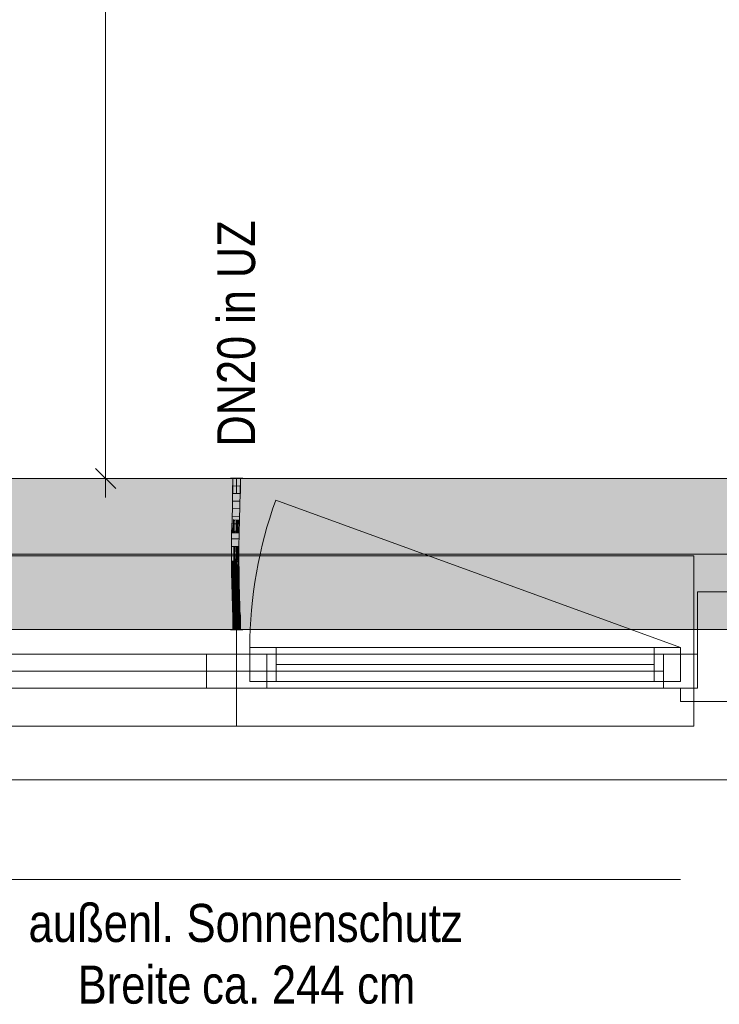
# Model space of a CAD drawing. Extents: x -620 to 300, y 62 to 1162.
# Tile 31 of 93: x -106 to -69, y 196 to 248. Entities that reach past the tile are written whole.
import ezdxf
from ezdxf.lldxf.tags import DXFTag

# ---------------------------------------------------------------- set-up
doc = ezdxf.new("R2010")
doc.units = 0
doc.layers.get('0').update_dxf_attribs({"lineweight": 13})
for name, color, linetype, lineweight, true_color in [('30 -33 Aussenwände- 7 Fassade_ Elemente', 7, 'Continuous', 9, 0x00aacc), ('30 -35 Decken- 1 Konstruktion-Träger- Stahlbeton', 7, 'Continuous', 13, 0x33aa00), ('70 -72 Beschriftung- 1 Beschriftung allgemein', 7, 'Continuous', 9, 0xff6633), ('70 -76 Bemaßung- 2 Allgemein', 9, 'Continuous', 5, 0x808080), ('E_Leerrohr 20', 7, 'Continuous', 13, 0xcc0099), ('E_Leerrohr 20-Shading', 7, 'Continuous', 13, 0xcc0099), ('iwb_Schraffur_Unterzug', 7, 'Continuous', 5, 0xffffcc)]:
    doc.layers.add(name, color=color, linetype=linetype, lineweight=lineweight, true_color=true_color)
doc.layers.add('70 -71 Achsen- 1 Gebäudeachsen', color=7, linetype='STRICHPUNKT2-A06G94JT8I', lineweight=18)
doc.layers.add('Detailelementbeschriftung', color=7, linetype='Continuous', lineweight=9)
doc.styles.get("Standard").update_dxf_attribs({"font": 'ARIALN.TTF'})
tags = doc.linetypes.add('fein_strichliert-A06G94JU8I', pattern=[4, 1, -2, 1]).pattern_tags.tags
tags[8:9] = [DXFTag(74, 4), DXFTag(75, 0), DXFTag(340, '0'), DXFTag(46, 0.0), DXFTag(50, 0.0), DXFTag(44, 0.0), DXFTag(45, 0.0)]
tags[6:7] = [DXFTag(74, 4), DXFTag(75, 0), DXFTag(340, '0'), DXFTag(46, 0.0), DXFTag(50, 0.0), DXFTag(44, 0.0), DXFTag(45, 0.0)]
tags[4:5] = [DXFTag(74, 4), DXFTag(75, 0), DXFTag(340, '0'), DXFTag(46, 0.0), DXFTag(50, 0.0), DXFTag(44, 0.0), DXFTag(45, 0.0)]
tags = doc.linetypes.add('STRICHPUNKT2', pattern=[12.7, 6.35, -3.175, 0, -3.175]).pattern_tags.tags
tags[10:11] = [DXFTag(74, 4), DXFTag(75, 0), DXFTag(340, '0'), DXFTag(46, 0.0), DXFTag(50, 0.0), DXFTag(44, 0.0), DXFTag(45, 0.0)]
tags[8:9] = [DXFTag(74, 4), DXFTag(75, 0), DXFTag(340, '0'), DXFTag(46, 0.0), DXFTag(50, 0.0), DXFTag(44, 0.0), DXFTag(45, 0.0)]
tags[6:7] = [DXFTag(74, 4), DXFTag(75, 0), DXFTag(340, '0'), DXFTag(46, 0.0), DXFTag(50, 0.0), DXFTag(44, 0.0), DXFTag(45, 0.0)]
tags[4:5] = [DXFTag(74, 4), DXFTag(75, 0), DXFTag(340, '0'), DXFTag(46, 0.0), DXFTag(50, 0.0), DXFTag(44, 0.0), DXFTag(45, 0.0)]
tags = doc.linetypes.add('STRICHPUNKT2-A06G94JT8I', pattern=[12.7, 6.35, -3.175, 0, -3.175]).pattern_tags.tags
tags[10:11] = [DXFTag(74, 4), DXFTag(75, 0), DXFTag(340, '0'), DXFTag(46, 0.0), DXFTag(50, 0.0), DXFTag(44, 0.0), DXFTag(45, 0.0)]
tags[8:9] = [DXFTag(74, 4), DXFTag(75, 0), DXFTag(340, '0'), DXFTag(46, 0.0), DXFTag(50, 0.0), DXFTag(44, 0.0), DXFTag(45, 0.0)]
tags[6:7] = [DXFTag(74, 4), DXFTag(75, 0), DXFTag(340, '0'), DXFTag(46, 0.0), DXFTag(50, 0.0), DXFTag(44, 0.0), DXFTag(45, 0.0)]
tags[4:5] = [DXFTag(74, 4), DXFTag(75, 0), DXFTag(340, '0'), DXFTag(46, 0.0), DXFTag(50, 0.0), DXFTag(44, 0.0), DXFTag(45, 0.0)]

# ---------------------------------------------------------------- blocks, each defined once
blk = doc.blocks.new('Shading-A06G94IF8I', base_point=(-94.802, 219.988))
at = {"layer": 'E_Leerrohr 20-Shading', "color": 223, "true_color": 0xc67fb4}
for points in [[(-95.019, 223.614), (-95.077, 223.614), (-95.025, 222.891), (-95.084, 222.892)], [(-94.722, 223.614), (-94.736, 223.614), (-94.73, 222.886), (-94.742, 222.887)], [(-94.722, 223.614), (-94.73, 222.886), (-94.701, 223.614), (-94.712, 222.886)], [(-94.701, 223.614), (-94.712, 222.886), (-94.691, 223.614), (-94.703, 222.886)], [(-94.703, 222.886), (-94.688, 222.886), (-94.691, 223.614), (-94.677, 223.614)], [(-94.688, 222.886), (-94.684, 222.886), (-94.677, 223.614)], [(-95.025, 222.891), (-95.084, 222.892), (-95.042, 222.167), (-95.099, 222.169)], [(-95.04, 222.167), (-95.025, 222.891), (-95.042, 222.167)], [(-94.73, 222.886), (-94.742, 222.887), (-94.75, 222.16), (-94.758, 222.16)], [(-94.734, 222.75), (-94.75, 222.16), (-94.749, 222.16)], [(-94.712, 222.886), (-94.749, 222.16), (-94.734, 222.16)], [(-94.712, 222.886), (-94.73, 222.886), (-94.749, 222.16), (-94.734, 222.75)], [(-94.712, 222.886), (-94.734, 222.16), (-94.703, 222.886), (-94.726, 222.16)], [(-94.726, 222.16), (-94.714, 222.159), (-94.703, 222.886), (-94.688, 222.886)], [(-94.714, 222.159), (-94.699, 222.159), (-94.688, 222.886), (-94.684, 222.886)], [(-95.042, 222.167), (-95.099, 222.169), (-95.065, 221.443), (-95.119, 221.444)], [(-95.065, 221.443), (-95.061, 221.443), (-95.042, 222.167), (-95.04, 222.167)], [(-95.061, 221.443), (-95.06, 221.443), (-95.04, 222.167)], [(-94.75, 222.16), (-94.758, 222.16), (-94.775, 221.435), (-94.777, 221.435)], [(-94.749, 222.16), (-94.75, 222.16), (-94.772, 221.435), (-94.775, 221.435)], [(-94.734, 222.16), (-94.749, 222.16), (-94.761, 221.435), (-94.772, 221.435)], [(-94.734, 222.16), (-94.761, 221.435), (-94.726, 222.16), (-94.754, 221.435)], [(-94.754, 221.435), (-94.748, 221.435), (-94.726, 222.16), (-94.714, 222.159)], [(-94.748, 221.435), (-94.719, 221.434), (-94.714, 222.159), (-94.699, 222.159)], [(-95.138, 220.719), (-95.073, 221.169), (-95.119, 221.444), (-95.065, 221.443)], [(-95.065, 221.443), (-95.073, 221.169), (-95.061, 221.443), (-95.067, 221.207)], [(-95.067, 221.207), (-95.066, 221.217), (-95.061, 221.443), (-95.06, 221.443)], [(-94.775, 221.435), (-94.777, 221.435), (-94.784, 221.174)], [(-94.761, 221.435), (-94.772, 221.435), (-94.774, 221.074), (-94.781, 221.141)], [(-94.781, 221.141), (-94.772, 221.435), (-94.78, 221.302), (-94.775, 221.435)], [(-94.761, 221.435), (-94.774, 221.074), (-94.754, 221.435), (-94.77, 221.029)], [(-94.77, 221.029), (-94.767, 221.004), (-94.754, 221.435), (-94.748, 221.435)], [(-94.767, 221.004), (-94.738, 220.71), (-94.748, 221.435), (-94.719, 221.434)], [(-95.088, 220.718), (-95.083, 220.848), (-95.138, 220.719), (-95.073, 221.169)], [(-95.079, 220.718), (-95.066, 221.217), (-95.088, 220.718)], [(-95.073, 221.169), (-95.083, 220.848), (-95.067, 221.207), (-95.069, 221.153)], [(-95.069, 221.153), (-95.066, 221.217), (-95.067, 221.207)], [(-94.784, 221.168), (-94.784, 221.174), (-94.796, 220.711)], [(-94.794, 220.711), (-94.781, 221.141), (-94.796, 220.711), (-94.784, 221.168)], [(-94.774, 221.074), (-94.781, 221.141), (-94.787, 220.711), (-94.794, 220.711)], [(-94.774, 221.074), (-94.787, 220.711), (-94.77, 221.029), (-94.782, 220.711)], [(-94.781, 221.141), (-94.78, 221.302), (-94.784, 221.168)], [(-94.78, 221.302), (-94.784, 221.174), (-94.784, 221.168)], [(-94.782, 220.711), (-94.78, 220.711), (-94.77, 221.029), (-94.767, 221.004)], [(-94.78, 220.711), (-94.738, 220.71), (-94.767, 221.004)], [(-95.088, 220.718), (-95.138, 220.719), (-95.112, 219.991), (-95.151, 219.992)], [(-95.093, 219.991), (-95.079, 220.718), (-95.112, 219.991), (-95.088, 220.718)], [(-94.807, 219.988), (-94.787, 220.711), (-94.81, 219.988), (-94.794, 220.711)], [(-94.794, 220.711), (-94.796, 220.711), (-94.81, 219.988)], [(-94.807, 219.988), (-94.803, 219.988), (-94.782, 220.711), (-94.793, 220.316)], [(-94.807, 219.988), (-94.782, 220.711), (-94.787, 220.711)], [(-94.802, 219.988), (-94.751, 219.987), (-94.78, 220.711), (-94.738, 220.71)], [(-94.802, 219.988), (-94.78, 220.711), (-94.793, 220.316)], [(-94.793, 220.316), (-94.78, 220.711), (-94.782, 220.711)], [(-95.114, 219.631), (-95.112, 219.991), (-95.153, 219.631), (-95.151, 219.992)], [(-95.096, 219.264), (-95.093, 219.991), (-95.117, 219.264), (-95.112, 219.991)], [(-94.807, 219.988), (-94.81, 219.988), (-94.812, 219.463)], [(-94.808, 219.841), (-94.812, 219.463), (-94.811, 219.545)], [(-94.803, 219.988), (-94.81, 219.625), (-94.809, 219.625)], [(-94.803, 219.988), (-94.807, 219.988), (-94.81, 219.625), (-94.808, 219.841)], [(-94.807, 219.625), (-94.803, 219.988), (-94.809, 219.625)], [(-94.806, 219.698), (-94.803, 219.988), (-94.806, 219.625), (-94.807, 219.625)], [(-94.802, 219.988), (-94.806, 219.625), (-94.751, 219.987), (-94.753, 219.624)], [(-94.806, 219.698), (-94.806, 219.625), (-94.802, 219.988), (-94.806, 219.625)], [(-94.802, 219.988), (-94.803, 219.988), (-94.806, 219.698)], [(-94.803, 219.988), (-94.802, 219.988), (-94.793, 220.316)], [(-95.117, 219.264), (-95.114, 219.631), (-95.154, 219.264), (-95.153, 219.631)], [(-94.812, 219.463), (-94.813, 219.265), (-94.812, 219.434)], [(-94.813, 219.265), (-94.81, 219.265), (-94.812, 219.434), (-94.81, 219.325)], [(-94.81, 219.325), (-94.811, 219.545), (-94.812, 219.434)], [(-94.811, 219.545), (-94.812, 219.463), (-94.812, 219.434)], [(-94.81, 219.625), (-94.811, 219.545), (-94.809, 219.625)], [(-94.81, 219.325), (-94.807, 219.625), (-94.811, 219.545), (-94.809, 219.625)], [(-94.806, 219.625), (-94.81, 219.325), (-94.806, 219.625), (-94.809, 219.265)], [(-94.807, 219.625), (-94.81, 219.325), (-94.806, 219.625)], [(-94.81, 219.265), (-94.809, 219.265), (-94.81, 219.325)], [(-94.806, 219.625), (-94.809, 219.265), (-94.806, 219.625)], [(-94.806, 219.625), (-94.809, 219.265), (-94.753, 219.624), (-94.754, 219.266)], [(-94.806, 219.698), (-94.806, 219.625), (-94.806, 219.625)], [(-95.117, 219.264), (-95.154, 219.264), (-95.103, 218.653), (-95.146, 218.653)], [(-95.088, 218.654), (-95.096, 219.264), (-95.103, 218.653), (-95.117, 219.264)], [(-94.795, 218.659), (-94.809, 219.265), (-94.805, 218.659), (-94.81, 219.265)], [(-94.747, 218.66), (-94.754, 219.266), (-94.795, 218.659), (-94.809, 219.265)], [(-95.103, 218.653), (-95.146, 218.653), (-95.078, 218.044), (-95.132, 218.042)], [(-95.073, 218.044), (-95.088, 218.654), (-95.078, 218.044), (-95.103, 218.653)], [(-94.795, 218.659), (-94.805, 218.659), (-94.77, 218.052), (-94.79, 218.052)], [(-94.732, 218.053), (-94.747, 218.66), (-94.77, 218.052), (-94.795, 218.659)], [(-95.132, 218.042), (-95.11, 217.875), (-95.078, 218.044), (-95.069, 217.875)], [(-95.11, 217.875), (-95.132, 218.042), (-95.127, 217.875)], [(-95.113, 217.434), (-95.055, 217.435), (-95.127, 217.875), (-95.11, 217.875)], [(-95.11, 217.875), (-95.055, 217.435), (-95.069, 217.875), (-95.066, 217.806)], [(-95.066, 217.806), (-95.073, 218.044), (-95.078, 218.044)], [(-94.761, 217.878), (-94.77, 218.052), (-94.785, 217.877), (-94.79, 218.052)], [(-94.739, 217.445), (-94.761, 217.878), (-94.772, 217.444), (-94.785, 217.877)], [(-94.727, 217.878), (-94.732, 218.053), (-94.761, 217.878), (-94.77, 218.052)], [(-94.739, 217.445), (-94.714, 217.445), (-94.761, 217.878), (-94.727, 217.878)], [(-95.055, 217.435), (-95.113, 217.434), (-95.037, 216.827), (-95.096, 216.826)], [(-94.739, 217.445), (-94.772, 217.444), (-94.709, 216.836), (-94.755, 216.834)], [(-94.696, 216.836), (-94.714, 217.445), (-94.709, 216.836), (-94.739, 217.445)], [(-95.037, 216.827), (-95.096, 216.826), (-95.025, 216.22), (-95.083, 216.219)], [(-95.024, 216.22), (-95.037, 216.827), (-95.025, 216.22), (-95.037, 216.827)], [(-94.709, 216.836), (-94.755, 216.834), (-94.686, 216.225), (-94.741, 216.224)], [(-94.683, 216.225), (-94.696, 216.836), (-94.686, 216.225), (-94.709, 216.836)], [(-95.025, 216.22), (-95.083, 216.219), (-95.023, 215.614), (-95.077, 215.614)], [(-95.019, 215.614), (-95.024, 216.22), (-95.023, 215.614), (-95.025, 216.22)], [(-94.677, 215.614), (-94.686, 216.225), (-94.736, 215.614), (-94.741, 216.224)], [(-94.677, 215.614), (-94.683, 216.225), (-94.686, 216.225)]]:
    blk.add_solid(points, dxfattribs=at)
at = {"layer": 'E_Leerrohr 20-Shading', "color": 231, "true_color": 0xe17fc9}
for points in [[(-94.912, 223.614), (-95.019, 223.614), (-94.912, 222.889), (-95.025, 222.891)], [(-94.884, 222.889), (-94.877, 223.614), (-94.912, 222.889), (-94.912, 223.614)], [(-94.877, 223.614), (-94.884, 222.889), (-94.879, 222.889)], [(-94.879, 222.889), (-94.873, 222.889), (-94.877, 223.614)], [(-94.873, 222.889), (-94.742, 222.887), (-94.877, 223.614), (-94.736, 223.614)], [(-94.98, 222.89), (-95.025, 222.891), (-94.977, 222.166), (-95.04, 222.167)], [(-94.917, 222.164), (-94.912, 222.889), (-94.977, 222.166), (-94.98, 222.89)], [(-94.899, 222.164), (-94.884, 222.889), (-94.917, 222.164), (-94.912, 222.889)], [(-94.884, 222.889), (-94.899, 222.164), (-94.894, 222.164)], [(-94.884, 222.164), (-94.879, 222.889), (-94.894, 222.164), (-94.884, 222.889)], [(-94.884, 222.164), (-94.862, 222.163), (-94.879, 222.889), (-94.873, 222.889)], [(-94.862, 222.163), (-94.758, 222.16), (-94.873, 222.889), (-94.742, 222.887)], [(-94.977, 222.166), (-95.04, 222.167), (-94.976, 221.441), (-95.06, 221.443)], [(-94.976, 221.441), (-94.932, 221.439), (-94.977, 222.166), (-94.92, 222.164)], [(-94.932, 221.439), (-94.923, 221.439), (-94.92, 222.164), (-94.917, 222.164)], [(-94.919, 221.439), (-94.899, 222.164), (-94.923, 221.439), (-94.917, 222.164)], [(-94.884, 222.164), (-94.899, 222.164), (-94.889, 221.438), (-94.919, 221.439)], [(-94.889, 221.438), (-94.848, 221.437), (-94.884, 222.164), (-94.862, 222.163)], [(-94.848, 221.437), (-94.777, 221.435), (-94.862, 222.163), (-94.758, 222.16)], [(-95.06, 221.443), (-95.066, 221.217), (-94.976, 221.441), (-94.975, 221.358)], [(-94.976, 221.441), (-94.975, 221.358), (-94.932, 221.439), (-94.932, 221.426)], [(-94.932, 221.426), (-94.975, 221.358), (-94.943, 220.734), (-94.975, 220.859)], [(-94.938, 220.714), (-94.923, 221.439), (-94.943, 220.734), (-94.932, 221.426)], [(-94.923, 221.439), (-94.938, 220.714), (-94.926, 221.175)], [(-94.932, 221.426), (-94.923, 221.439), (-94.932, 221.439)], [(-94.926, 221.175), (-94.919, 221.439), (-94.923, 221.439)], [(-94.891, 221.175), (-94.889, 221.438), (-94.926, 221.175), (-94.919, 221.439)], [(-94.891, 221.175), (-94.843, 221.174), (-94.889, 221.438), (-94.848, 221.437)], [(-94.843, 221.174), (-94.784, 221.174), (-94.848, 221.437), (-94.777, 221.435)], [(-95.066, 221.217), (-95.079, 220.718), (-95.057, 220.717)], [(-94.975, 221.358), (-95.066, 221.217), (-94.975, 220.859)], [(-95.057, 220.717), (-94.974, 220.715), (-95.066, 221.217), (-94.975, 220.859)], [(-94.926, 221.175), (-94.938, 220.714), (-94.923, 221.175), (-94.934, 220.714)], [(-94.934, 220.714), (-94.92, 220.714), (-94.923, 221.175), (-94.912, 221.175)], [(-94.92, 220.714), (-94.895, 220.713), (-94.912, 221.175), (-94.891, 221.175)], [(-94.891, 221.175), (-94.895, 220.713), (-94.843, 221.174), (-94.835, 220.712)], [(-94.835, 220.712), (-94.796, 220.711), (-94.843, 221.174), (-94.784, 221.174)], [(-95.057, 220.717), (-95.079, 220.718), (-95.047, 219.991), (-95.093, 219.991)], [(-95.047, 219.991), (-94.97, 219.99), (-95.057, 220.717), (-94.974, 220.715)], [(-94.975, 220.859), (-94.974, 220.715), (-94.943, 220.734), (-94.943, 220.714)], [(-94.974, 220.715), (-94.97, 219.99), (-94.943, 220.714), (-94.951, 219.99)], [(-94.951, 219.99), (-94.938, 220.714), (-94.943, 220.714)], [(-94.934, 220.714), (-94.938, 220.714), (-94.948, 219.99), (-94.951, 219.99)], [(-94.93, 219.989), (-94.92, 220.714), (-94.948, 219.99), (-94.934, 220.714)], [(-94.943, 220.714), (-94.938, 220.714), (-94.943, 220.734)], [(-94.899, 219.989), (-94.895, 220.713), (-94.93, 219.989), (-94.92, 220.714)], [(-94.899, 219.989), (-94.825, 219.988), (-94.895, 220.713), (-94.835, 220.712)], [(-94.825, 219.988), (-94.81, 219.988), (-94.835, 220.712), (-94.796, 220.711)], [(-95.047, 219.991), (-95.093, 219.991), (-95.045, 219.265), (-95.096, 219.264)], [(-95.047, 219.991), (-95.046, 219.629), (-94.97, 219.99), (-94.966, 219.628)], [(-94.97, 219.99), (-94.966, 219.628), (-94.951, 219.99), (-94.953, 219.628)], [(-94.935, 219.265), (-94.93, 219.989), (-94.953, 219.628), (-94.948, 219.99)], [(-94.948, 219.99), (-94.951, 219.99), (-94.953, 219.628)], [(-94.9, 219.462), (-94.899, 219.989), (-94.933, 219.461), (-94.93, 219.989)], [(-94.899, 219.989), (-94.9, 219.462), (-94.825, 219.988), (-94.824, 219.463)], [(-94.825, 219.988), (-94.824, 219.463), (-94.81, 219.988), (-94.812, 219.463)], [(-95.046, 219.629), (-95.045, 219.265), (-94.966, 219.628), (-94.961, 219.265)], [(-94.962, 219.628), (-94.966, 219.628), (-94.958, 219.265), (-94.961, 219.265)], [(-94.953, 219.628), (-94.962, 219.628), (-94.954, 219.265), (-94.958, 219.265)], [(-94.935, 219.265), (-94.953, 219.628), (-94.954, 219.265)], [(-94.935, 219.265), (-94.9, 219.265), (-94.933, 219.461), (-94.9, 219.462)], [(-94.824, 219.463), (-94.9, 219.462), (-94.825, 219.265), (-94.9, 219.265)], [(-94.824, 219.463), (-94.825, 219.265), (-94.823, 219.369)], [(-94.825, 219.265), (-94.823, 219.265), (-94.823, 219.369)], [(-94.824, 219.463), (-94.823, 219.265), (-94.812, 219.463), (-94.813, 219.265)], [(-95.045, 219.265), (-95.096, 219.264), (-95.05, 218.654), (-95.088, 218.654)], [(-95.05, 218.654), (-94.948, 218.656), (-95.045, 219.265), (-94.961, 219.265)], [(-94.961, 219.265), (-94.948, 218.656), (-94.958, 219.265), (-94.947, 218.656)], [(-94.947, 218.656), (-94.954, 219.265), (-94.958, 219.265)], [(-94.935, 219.265), (-94.954, 219.265), (-94.933, 218.657), (-94.947, 218.656)], [(-94.898, 218.657), (-94.9, 219.265), (-94.933, 218.657), (-94.935, 219.265)], [(-94.9, 219.265), (-94.898, 218.657), (-94.825, 219.265), (-94.841, 218.658)], [(-94.841, 218.658), (-94.828, 218.659), (-94.825, 219.265), (-94.823, 219.265)], [(-94.828, 218.659), (-94.805, 218.659), (-94.823, 219.265), (-94.813, 219.265)], [(-95.05, 218.654), (-95.088, 218.654), (-95.061, 218.044), (-95.073, 218.044)], [(-95.061, 218.044), (-94.932, 218.048), (-95.05, 218.654), (-94.948, 218.656)], [(-94.932, 218.048), (-94.947, 218.656), (-94.948, 218.656)], [(-94.933, 218.657), (-94.947, 218.656), (-94.928, 218.048), (-94.932, 218.048)], [(-94.893, 218.049), (-94.898, 218.657), (-94.928, 218.048), (-94.933, 218.657)], [(-94.893, 218.049), (-94.839, 218.05), (-94.898, 218.657), (-94.828, 218.659)], [(-94.839, 218.05), (-94.79, 218.052), (-94.828, 218.659), (-94.805, 218.659)], [(-95.061, 218.044), (-95.073, 218.044), (-95.066, 217.806)], [(-95.066, 217.806), (-94.914, 217.439), (-95.064, 217.875), (-94.927, 217.877)], [(-94.914, 217.439), (-95.066, 217.806), (-95.055, 217.435)], [(-94.927, 217.877), (-94.932, 218.048), (-95.064, 217.875), (-95.061, 218.044)], [(-94.928, 218.048), (-94.932, 218.048), (-94.927, 217.877)], [(-94.888, 217.44), (-94.893, 218.049), (-94.927, 217.877), (-94.928, 218.048)], [(-94.888, 217.44), (-94.927, 217.877), (-94.914, 217.439)], [(-94.888, 217.44), (-94.852, 217.441), (-94.893, 218.049), (-94.839, 218.05)], [(-94.852, 217.441), (-94.772, 217.444), (-94.839, 218.05), (-94.79, 218.052)], [(-94.914, 217.439), (-95.055, 217.435), (-94.896, 216.831), (-95.037, 216.827)], [(-94.888, 217.44), (-94.914, 217.439), (-94.883, 216.831), (-94.896, 216.831)], [(-94.883, 216.831), (-94.864, 216.832), (-94.888, 217.44), (-94.852, 217.441)], [(-94.864, 216.832), (-94.755, 216.834), (-94.852, 217.441), (-94.772, 217.444)], [(-95.028, 216.828), (-95.037, 216.827), (-95.024, 216.22)], [(-94.883, 216.222), (-94.896, 216.831), (-95.024, 216.22), (-95.028, 216.828)], [(-94.883, 216.831), (-94.896, 216.831), (-94.879, 216.222), (-94.883, 216.222)], [(-94.879, 216.222), (-94.874, 216.222), (-94.883, 216.831), (-94.864, 216.832)], [(-94.874, 216.222), (-94.741, 216.224), (-94.864, 216.832), (-94.755, 216.834)], [(-94.883, 216.222), (-95.024, 216.22), (-94.877, 215.614), (-95.019, 215.614)], [(-94.879, 216.222), (-94.883, 216.222), (-94.877, 215.614)], [(-94.736, 215.614), (-94.741, 216.224), (-94.877, 215.614), (-94.879, 216.222)]]:
    blk.add_solid(points, dxfattribs=at)
blk = doc.blocks.new('Shading-A06G94IH8I', base_point=(-94.833, 222.826))
at = {"layer": 'E_Leerrohr 20-Shading', "color": 213, "true_color": 0xd67fc0}
for points in [[(-95.207, 223.614), (-94.877, 223.614), (-95.207, 223.626), (-94.877, 223.626)], [(-95.077, 222.826), (-94.877, 222.826), (-95.077, 223.614), (-94.877, 223.614)], [(-94.877, 223.626), (-94.877, 223.614), (-94.812, 223.626), (-94.812, 223.614)], [(-94.877, 223.614), (-94.877, 222.826), (-94.828, 223.614), (-94.833, 222.826)], [(-94.833, 222.826), (-94.677, 222.826), (-94.828, 223.614), (-94.677, 223.614)], [(-94.667, 223.626), (-94.812, 223.626), (-94.667, 223.614), (-94.812, 223.614)], [(-94.606, 223.626), (-94.667, 223.626), (-94.606, 223.614), (-94.667, 223.614)], [(-94.606, 223.614), (-94.547, 223.614), (-94.606, 223.626), (-94.547, 223.626)]]:
    blk.add_solid(points, dxfattribs=at)
blk = doc.blocks.new('Shading-A06G94IJ8I', base_point=(-94.677, 215.614))
at = {"layer": 'E_Leerrohr 20-Shading', "color": 213, "true_color": 0xd67fc0}
for points in [[(-94.877, 216.402), (-95.077, 216.402), (-94.877, 215.614), (-95.077, 215.614)], [(-94.677, 215.614), (-94.677, 216.402), (-94.877, 215.614), (-94.873, 216.402)], [(-94.873, 216.402), (-94.877, 216.402), (-94.877, 215.614)], [(-94.877, 215.614), (-95.207, 215.614), (-94.877, 215.602), (-95.207, 215.602)], [(-94.812, 215.614), (-94.877, 215.614), (-94.812, 215.602), (-94.877, 215.602)], [(-94.812, 215.602), (-94.656, 215.602), (-94.812, 215.614), (-94.655, 215.614)], [(-94.656, 215.602), (-94.547, 215.602), (-94.655, 215.614), (-94.547, 215.614)]]:
    blk.add_solid(points, dxfattribs=at)
blk = doc.blocks.new('Referenz-A06G94JV8I')
at = {"layer": '30 -33 Aussenwände- 7 Fassade_ Elemente', "color": 0, "linetype": 'Continuous', "lineweight": -2, "ltscale": 0.13}
for p, q in [((34.223, 223.614), (-121.577, 223.614)), ((-68.077, 217.614), (-70.477, 217.614)), ((-70.477, 217.614), (-70.477, 212.514)), ((-94.177, 212.864), (-94.177, 214.664)), ((-94.177, 214.664), (-92.777, 214.664)), ((-94.177, 214.664), (-71.377, 214.664)), ((-94.177, 212.864), (-94.177, 214.664)), ((-92.777, 214.664), (-92.777, 212.864)), ((-72.777, 214.664), (-71.377, 214.664)), ((-72.777, 212.864), (-72.777, 214.664)), ((-71.377, 214.664), (-71.377, 212.864)), ((-71.377, 214.664), (-71.377, 212.864)), ((-119.277, 214.314), (-94.877, 214.314)), ((-96.477, 212.514), (-96.477, 214.314)), ((-96.477, 214.314), (-94.877, 214.314)), ((-94.877, 214.314), (-94.877, 212.514)), ((-94.877, 214.314), (-93.277, 214.314)), ((-94.877, 214.314), (-94.877, 212.514)), ((-94.877, 214.314), (-70.477, 214.314)), ((-93.277, 214.314), (-93.277, 212.514)), ((-72.277, 214.314), (-70.477, 214.314)), ((-72.277, 212.514), (-72.277, 214.314)), ((-70.477, 214.314), (-70.477, 212.514)), ((-70.477, 214.314), (-70.477, 212.514)), ((-92.777, 213.764), (-72.777, 213.764)), ((-96.477, 213.414), (-117.477, 213.414)), ((-92.777, 212.864), (-94.177, 212.864)), ((-71.377, 212.864), (-94.177, 212.864)), ((-71.377, 212.864), (-72.777, 212.864)), ((-94.877, 212.514), (-119.277, 212.514)), ((-94.877, 212.514), (-96.477, 212.514)), ((-93.277, 212.514), (-94.877, 212.514)), ((-70.477, 212.514), (-94.877, 212.514)), ((-70.477, 212.514), (-72.277, 212.514)), ((-71.377, 212.514), (-71.377, 211.814)), ((-70.477, 212.514), (-71.377, 212.514)), ((-71.377, 211.814), (-67.177, 211.814)), ((-118.277, 207.674), (37.423, 207.674))]:
    blk.add_line(p, q, dxfattribs=at)
at = {"layer": '30 -33 Aussenwände- 7 Fassade_ Elemente', "color": 0, "linetype": 'fein_strichliert-A06G94JU8I', "lineweight": -2, "ltscale": 0.13}
blk.add_line((-71.377, 214.664), (-92.802, 222.462), dxfattribs=at)
at = {"layer": '30 -33 Aussenwände- 7 Fassade_ Elemente', "color": 0, "lineweight": -2}
for p, q in [((-94.877, 219.514), (-119.077, 219.514)), ((-70.677, 219.514), (-119.077, 219.514)), ((-70.677, 219.514), (-94.877, 219.514)), ((-94.877, 214.314), (-94.877, 219.514)), ((-70.677, 214.314), (-70.677, 219.514)), ((-94.177, 214.664), (-94.177, 212.864)), ((-94.177, 214.664), (-92.777, 214.664)), ((-92.777, 214.664), (-72.777, 214.664)), ((-92.777, 214.664), (-92.777, 212.864)), ((-72.777, 212.864), (-72.777, 214.664)), ((-72.777, 214.664), (-71.377, 214.664)), ((-71.377, 214.664), (-71.377, 212.864)), ((-117.477, 214.314), (-96.477, 214.314)), ((-117.477, 214.314), (-72.277, 214.314)), ((-96.477, 212.514), (-96.477, 214.314)), ((-96.477, 214.314), (-94.877, 214.314)), ((-93.277, 214.314), (-94.877, 214.314)), ((-94.877, 214.314), (-94.877, 212.514)), ((-93.277, 212.514), (-93.277, 214.314)), ((-72.277, 214.314), (-72.277, 212.514)), ((-72.277, 214.314), (-70.677, 214.314)), ((-70.677, 214.314), (-70.677, 212.514)), ((-72.777, 213.764), (-92.777, 213.764)), ((-117.477, 213.414), (-72.277, 213.414)), ((-117.477, 213.414), (-96.477, 213.414)), ((-92.777, 212.864), (-94.177, 212.864)), ((-72.777, 212.864), (-92.777, 212.864)), ((-71.377, 212.864), (-72.777, 212.864)), ((-96.477, 212.514), (-117.477, 212.514)), ((-72.277, 212.514), (-117.477, 212.514)), ((-94.877, 212.514), (-96.477, 212.514)), ((-94.877, 212.514), (-94.877, 210.514)), ((-94.877, 212.514), (-93.277, 212.514)), ((-72.277, 212.514), (-93.277, 212.514)), ((-70.677, 212.514), (-72.277, 212.514)), ((-70.677, 212.514), (-70.677, 210.514)), ((-94.877, 210.514), (-119.077, 210.514)), ((-70.677, 210.514), (-119.077, 210.514)), ((-70.677, 210.514), (-94.877, 210.514))]:
    blk.add_line(p, q, dxfattribs=at)
at = {"layer": '30 -33 Aussenwände- 7 Fassade_ Elemente', "color": 0, "linetype": 'fein_strichliert-A06G94JU8I', "lineweight": -2, "ltscale": 0.13}
blk.add_ellipse((-71.377, 214.664), major_axis=(-21.425, 7.798), ratio=1, start_param=0, end_param=0.349066, dxfattribs=at)
at = {"layer": '30 -35 Decken- 1 Konstruktion-Träger- Stahlbeton', "color": 0, "linetype": 'fein_strichliert-A06G94JU8I', "lineweight": -2, "ltscale": 0.13}
for p, q in [((-452.177, 223.614), (34.823, 223.614)), ((-452.177, 215.614), (34.823, 215.614))]:
    blk.add_line(p, q, dxfattribs=at)
at = {"layer": '70 -71 Achsen- 1 Gebäudeachsen', "color": 0, "linetype": 'STRICHPUNKT2-A06G94JT8I', "lineweight": -2, "ltscale": 0.13}
blk.add_line((-539.606, 219.614), (75.163, 219.614), dxfattribs=at)
at = {"layer": '70 -72 Beschriftung- 1 Beschriftung allgemein', "color": 0, "linetype": 'Continuous', "lineweight": -2, "ltscale": 0.13}
blk.add_line((-118.377, 202.403), (-71.377, 202.403), dxfattribs=at)
at = {"layer": '70 -76 Bemaßung- 2 Allgemein', "color": 0, "linetype": 'Continuous', "lineweight": -2, "ltscale": 0.13}
for p, q in [((-101.807, 224.674), (-101.807, 376.053)), ((-101.807, 222.614), (-101.807, 224.674)), ((-101.277, 223.083), (-102.338, 224.144)), ((-104.307, 223.614), (-100.807, 223.614))]:
    blk.add_line(p, q, dxfattribs=at)
at = {"layer": '70 -72 Beschriftung- 1 Beschriftung allgemein', "color": 0, "linetype": 'Continuous', "lineweight": -2, "ltscale": 0.13, "char_height": 2.01377, "attachment_point": 1}
for s, insert in [('{\\fArial Narrow;außenl.}', (-105.886, 201.103)), ('{\\fArial Narrow;Sonnenschutz}', (-97.526, 201.103)), ('{\\fArial Narrow;Breite}', (-103.289, 197.841)), ('{\\fArial Narrow;244}', (-93.008, 197.841)), ('{\\fArial Narrow;ca.}', (-96.703, 197.841)), ('{\\fArial Narrow;cm}', (-88.493, 197.841))]:
    blk.add_mtext(s, dxfattribs=dict(at, insert=insert))
blk = doc.blocks.new('Referenz-A06G94JX8I')
at = {"layer": 'iwb_Schraffur_Unterzug', "linetype": 'Continuous', "ltscale": 0.13}
for points in [[(-539.606, 223.614), (75.163, 223.614), (75.163, 221.683)], [(-539.606, 223.614), (75.163, 221.683), (-539.606, 220.433)], [(-452.176, 223.614), (75.163, 223.614), (75.163, 219.318)], [(-452.176, 223.614), (75.163, 219.318), (75.163, 215.614)], [(-452.176, 223.614), (75.163, 215.614), (-452.176, 215.614)], [(-539.606, 220.433), (75.163, 221.683), (75.163, 217.544)], [(-539.606, 220.433), (75.163, 217.544), (-539.606, 218.794)], [(-539.606, 218.794), (75.163, 217.544), (75.163, 215.614)], [(-539.606, 218.794), (75.163, 215.614), (-539.606, 215.614)]]:
    blk.add_solid(points, dxfattribs=at)
blk = doc.blocks.new('Enddeckel-A06G94QN8I')
at = {"color": 0, "linetype": 'ByBlock', "lineweight": -2, "ltscale": 0.13}
for p, q in [((-95.077, 216.402), (-95.077, 215.614)), ((-94.96, 216.402), (-95.077, 216.402)), ((-94.795, 216.402), (-94.96, 216.402)), ((-94.677, 216.402), (-94.795, 216.402)), ((-94.677, 215.614), (-94.677, 216.402)), ((-95.207, 215.614), (-95.207, 215.602)), ((-95.014, 215.614), (-95.207, 215.614)), ((-95.014, 215.602), (-95.207, 215.602)), ((-94.96, 215.614), (-95.077, 215.614)), ((-94.741, 215.614), (-95.014, 215.614)), ((-94.741, 215.602), (-95.014, 215.602)), ((-94.795, 215.614), (-94.96, 215.614)), ((-94.677, 215.614), (-94.795, 215.614)), ((-94.547, 215.614), (-94.741, 215.614)), ((-94.547, 215.602), (-94.741, 215.602)), ((-94.547, 215.602), (-94.547, 215.614))]:
    blk.add_line(p, q, dxfattribs=at)
at = {"color": 0, "linetype": 'STRICHPUNKT2', "lineweight": 5, "ltscale": 0.13}
blk.add_line((-94.877, 215.614), (-94.877, 216.402), dxfattribs=at)
blk = doc.blocks.new('Enddeckel-A06G94QP8I')
at = {"color": 0, "linetype": 'ByBlock', "lineweight": -2, "ltscale": 0.13}
for p, q in [((-95.207, 223.626), (-95.207, 223.614)), ((-95.207, 223.626), (-95.014, 223.626)), ((-95.207, 223.614), (-95.014, 223.614)), ((-95.077, 223.614), (-95.077, 222.826)), ((-95.077, 223.614), (-94.96, 223.614)), ((-95.014, 223.626), (-94.741, 223.626)), ((-95.014, 223.614), (-94.741, 223.614)), ((-94.96, 223.614), (-94.795, 223.614)), ((-94.795, 223.614), (-94.677, 223.614)), ((-94.741, 223.626), (-94.547, 223.626)), ((-94.741, 223.614), (-94.547, 223.614)), ((-94.677, 222.826), (-94.677, 223.614)), ((-94.547, 223.614), (-94.547, 223.626)), ((-95.077, 222.826), (-94.96, 222.826)), ((-94.96, 222.826), (-94.795, 222.826)), ((-94.795, 222.826), (-94.677, 222.826))]:
    blk.add_line(p, q, dxfattribs=at)
at = {"color": 0, "linetype": 'STRICHPUNKT2', "lineweight": 5, "ltscale": 0.13}
blk.add_line((-94.877, 223.614), (-94.877, 222.826), dxfattribs=at)
blk = doc.blocks.new('Flexrohr-A06G94QR8I')
at = {"color": 0, "linetype": 'ByBlock', "lineweight": -2, "ltscale": 0.13}
for p, q in [((-95.077, 223.614), (-95.084, 222.892)), ((-95.077, 223.614), (-94.677, 223.614)), ((-94.677, 223.614), (-94.684, 222.886)), ((-95.069, 223.215), (-94.693, 223.212)), ((-95.084, 222.892), (-95.099, 222.169)), ((-95.073, 222.817), (-94.697, 222.811)), ((-94.684, 222.886), (-94.699, 222.159)), ((-95.099, 222.169), (-95.119, 221.444)), ((-95.091, 222.019), (-94.715, 222.009)), ((-95.082, 222.418), (-94.706, 222.41)), ((-94.699, 222.159), (-94.719, 221.434)), ((-95.119, 221.444), (-95.138, 220.719)), ((-95.102, 221.619), (-94.726, 221.609)), ((-94.719, 221.434), (-94.738, 220.71)), ((-95.112, 221.219), (-94.737, 221.209)), ((-95.138, 220.719), (-95.151, 219.992)), ((-95.131, 220.418), (-94.755, 220.411)), ((-95.123, 220.819), (-94.747, 220.81)), ((-94.738, 220.71), (-94.751, 219.987)), ((-95.151, 219.992), (-95.154, 219.264)), ((-95.139, 220.017), (-94.763, 220.012)), ((-94.751, 219.987), (-94.754, 219.266)), ((-95.141, 219.615), (-94.765, 219.614)), ((-95.154, 219.264), (-95.146, 218.653)), ((-95.142, 219.214), (-94.766, 219.215)), ((-95.137, 218.812), (-94.761, 218.817)), ((-94.754, 219.266), (-94.747, 218.66)), ((-95.146, 218.653), (-95.132, 218.042)), ((-95.129, 218.41), (-94.753, 218.419)), ((-94.747, 218.66), (-94.732, 218.053)), ((-95.132, 218.042), (-95.113, 217.434)), ((-95.119, 218.01), (-94.743, 218.02)), ((-94.732, 218.053), (-94.714, 217.445)), ((-95.113, 217.434), (-95.096, 216.826)), ((-95.107, 217.61), (-94.731, 217.62)), ((-94.714, 217.445), (-94.696, 216.836)), ((-95.096, 216.826), (-95.083, 216.219)), ((-95.095, 217.21), (-94.719, 217.22)), ((-95.084, 216.811), (-94.708, 216.82)), ((-94.696, 216.836), (-94.683, 216.225)), ((-95.083, 216.219), (-95.077, 215.614)), ((-95.075, 216.412), (-94.699, 216.419)), ((-94.683, 216.225), (-94.677, 215.614)), ((-95.069, 216.013), (-94.693, 216.017)), ((-95.077, 215.614), (-94.677, 215.614)), ((-95.065, 215.615), (-94.689, 215.615))]:
    blk.add_line(p, q, dxfattribs=at)
blk = doc.blocks.new('Einzeiliger Text-A06G94QT8I')
at = {"color": 0, "lineweight": -2, "insert": (-95.897, 225.302), "char_height": 2, "attachment_point": 1, "rotation": 90}
blk.add_mtext('{\\fArial Narrow;DN20 in UZ}', dxfattribs=at)

msp = doc.modelspace()

# ---------------------------------------------------------------- block references
at = {"color": 8, "lineweight": 13, "ltscale": 0.13, "true_color": 0x808080}
msp.add_blockref('Referenz-A06G94JV8I', (0, 0), dxfattribs=at)
at = {"color": 8, "lineweight": 25, "ltscale": 0.25, "true_color": 0x808080}
msp.add_blockref('Referenz-A06G94JX8I', (0, 0), dxfattribs=at)
at = {"layer": 'Detailelementbeschriftung', "ltscale": 0.13}
msp.add_blockref('Einzeiliger Text-A06G94QT8I', (0, 0), dxfattribs=at)
at = {"layer": 'E_Leerrohr 20'}
for name, p in [('Shading-A06G94IH8I', (-94.833, 222.826)), ('Shading-A06G94IF8I', (-94.802, 219.988)), ('Shading-A06G94IJ8I', (-94.677, 215.614))]:
    msp.add_blockref(name, p, dxfattribs=at)
at = {"layer": 'E_Leerrohr 20', "ltscale": 0.13}
for name in ['Enddeckel-A06G94QP8I', 'Flexrohr-A06G94QR8I', 'Enddeckel-A06G94QN8I']:
    msp.add_blockref(name, (0, 0), dxfattribs=at)

doc.saveas('drawing.dxf')
